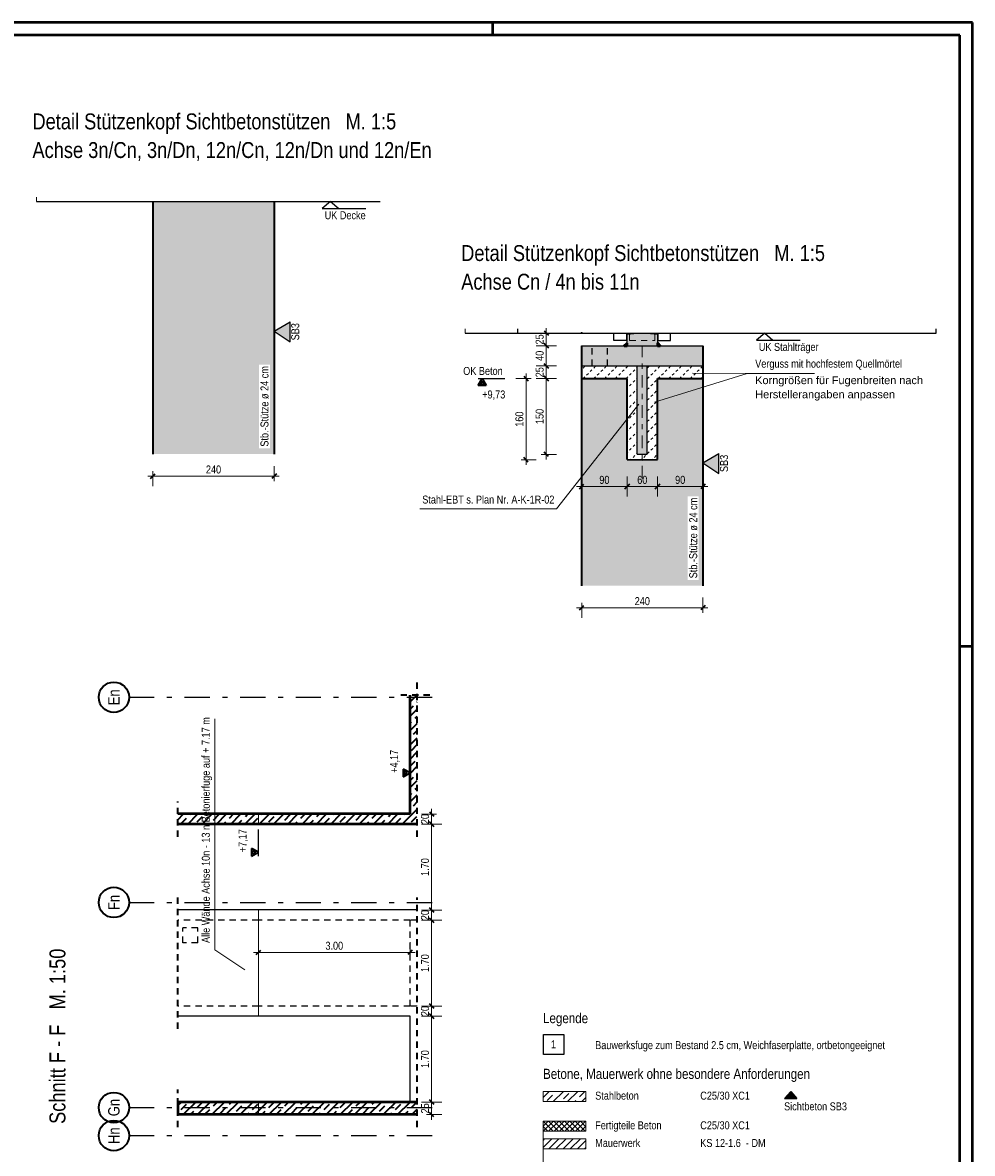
# Model space of a CAD drawing. Header units: millimetres. Extents: x 0 to 78.9, y -26.7 to 42.
# Tile 68 of 68: x 58.7 to 77.5, y 19.7 to 42. Entities that reach past the tile are written whole.
import ezdxf
from ezdxf.enums import TextEntityAlignment as Align

# ---------------------------------------------------------------- set-up
doc = ezdxf.new("R2010")
doc.units = ezdxf.units.MM
for name, pattern in [('DASHDOT', [1, 0.5, -0.25, 0, -0.25]), ('DASHDOTX2', [2, 1, -0.5, 0, -0.5]), ('HIDDEN', [0.375, 0.25, -0.125])]:
    doc.linetypes.add(name, pattern=pattern)
for name, color, linetype, lineweight in [('Achsen', 7, 'Continuous', 20), ('Schraffuren', 7, 'Continuous', 20), ('Texte', 7, 'Continuous', 20)]:
    doc.layers.add(name, color=color, linetype=linetype, lineweight=lineweight)
doc.styles.add('Arial', font='arial.ttf')
doc.styles.add('Arial Narrow', font='ARIALN.TTF')
doc.linetypes.add('STRAKON_Linetype_13', pattern='A,30,[130,ltypeshp.shx,S=3.75,R=-30,X=0,Y=0],-3.75,[130,ltypeshp.shx,S=3.75,R=-30,X=0,Y=0]', length=33.75)
doc.linetypes.add('STRAKON_Linetype_13_small', pattern='A,10.125,[130,ltypeshp.shx,S=3.75,R=-30,X=0,Y=0],-3.75,[130,ltypeshp.shx,S=3.75,R=-30,X=0,Y=0]', length=10.126)
doc.dimstyles.new('Arch_Strakon_dimstyle', dxfattribs={"dimtxt": 11.25, "dimasz": 1, "dimexe": 1.25, "dimexo": 0.0625, "dimgap": 1, "dimtad": 0, "dimdec": 5, "dimzin": 12, "dimdsep": 46, "dimtxsty": 'Arial Narrow', "dimblk": 'Arrowhead_Tick', "dimsah": 1, "dimcen": 0, "dimse1": 1, "dimse2": 1, "dimclrd": 6, "dimclrt": 3, "dimazin": 0, "dimtfac": 1, "dimtdec": 4, "dimtmove": 0, "dimatfit": 3, "dimldrblk": 'NONE', "dimfxl": 1, "dimtvp": 1, "dimtolj": 1, "dimtzin": 0, "dimlwd": 13, "dimarcsym": 2})
pattern_1 = [(45, (0, 0), (-0.14142136, 0.14142136), [0.15, -0.1]), (45, (-0.07071, 0.07071), (-0.14142136, 0.14142136), [])]

# ---------------------------------------------------------------- blocks, each defined once
blk = doc.blocks.new('Arrowhead_Tick')
at = {"color": 2, "linetype": 'Continuous', "lineweight": 35}
blk.add_line((4.4, 4.4), (-4.4, -4.4), dxfattribs=at)
at = {"color": 0, "linetype": 'Continuous', "lineweight": -2}
for p, q in [((-1, 0), (0, 0)), ((0, 20), (0, -10)), ((10, 0), (0, 0))]:
    blk.add_line(p, q, dxfattribs=at)
blk = doc.blocks.new('*D294')
at = {"layer": 'Achsen', "color": 6, "linetype": 'Continuous', "lineweight": 13}
blk.add_line((63.377, 23.65), (66.357, 23.65), dxfattribs=at)
at = {"layer": 'Defpoints', "color": 0}
for p in [(63.367, 24.488), (66.367, 24.286), (66.367, 23.65)]:
    blk.add_point(p, dxfattribs=at)
at = {"layer": 'Achsen', "color": 6, "lineweight": 13, "xscale": 0.01, "yscale": 0.01, "zscale": 0.01, "rotation": 180}
blk.add_blockref('Arrowhead_Tick', (63.367, 23.65), dxfattribs=at)
at = {"layer": 'Achsen', "color": 6, "lineweight": 13, "xscale": 0.01, "yscale": 0.01, "zscale": 0.01}
blk.add_blockref('Arrowhead_Tick', (66.367, 23.65), dxfattribs=at)
at = {"layer": 'Achsen', "color": 2, "lineweight": 35, "insert": (64.867, 23.78), "char_height": 0.1575, "attachment_point": 5, "style": 'Arial Narrow'}
blk.add_mtext('\\A1;3.00', dxfattribs=at)
blk = doc.blocks.new('_None')
blk = doc.blocks.new('*D305')
at = {"layer": 'Achsen', "color": 6, "linetype": 'Continuous', "lineweight": 13}
blk.add_line((66.794, 20.448), (66.794, 20.678), dxfattribs=at)
at = {"layer": 'Defpoints', "color": 0}
for p in [(66.507, 20.688), (66.794, 20.688), (66.507, 20.438)]:
    blk.add_point(p, dxfattribs=at)
at = {"layer": 'Achsen', "color": 6, "lineweight": 13, "xscale": 0.01, "yscale": 0.01, "zscale": 0.01}
for p, rotation in [((66.794, 20.688), 90), ((66.794, 20.438), 270)]:
    blk.add_blockref('Arrowhead_Tick', p, dxfattribs=dict(at, rotation=rotation))
at = {"layer": 'Achsen', "color": 2, "lineweight": 35, "insert": (66.664, 20.563), "char_height": 0.1575, "attachment_point": 5, "rotation": 90, "style": 'Arial Narrow'}
blk.add_mtext('\\A1;25', dxfattribs=at)
blk = doc.blocks.new('*D306')
at = {"layer": 'Achsen', "color": 6, "linetype": 'Continuous', "lineweight": 13}
blk.add_line((66.794, 20.698), (66.794, 22.378), dxfattribs=at)
at = {"layer": 'Defpoints', "color": 0}
for p in [(66.367, 22.388), (66.794, 22.388), (66.507, 20.688)]:
    blk.add_point(p, dxfattribs=at)
at = {"layer": 'Achsen', "color": 6, "lineweight": 13, "xscale": 0.01, "yscale": 0.01, "zscale": 0.01}
for p, rotation in [((66.794, 22.388), 90), ((66.794, 20.688), 270)]:
    blk.add_blockref('Arrowhead_Tick', p, dxfattribs=dict(at, rotation=rotation))
at = {"layer": 'Achsen', "color": 2, "lineweight": 35, "insert": (66.664, 21.538), "char_height": 0.1575, "attachment_point": 5, "rotation": 90, "style": 'Arial Narrow'}
blk.add_mtext('\\A1;1.70', dxfattribs=at)
blk = doc.blocks.new('*D307')
at = {"layer": 'Achsen', "color": 6, "linetype": 'Continuous', "lineweight": 13}
blk.add_line((66.794, 22.398), (66.794, 22.578), dxfattribs=at)
at = {"layer": 'Defpoints', "color": 0}
for p in [(66.367, 22.388), (66.507, 22.588), (66.794, 22.588)]:
    blk.add_point(p, dxfattribs=at)
at = {"layer": 'Achsen', "color": 6, "lineweight": 13, "xscale": 0.01, "yscale": 0.01, "zscale": 0.01}
for p, rotation in [((66.794, 22.588), 90), ((66.794, 22.388), 270)]:
    blk.add_blockref('Arrowhead_Tick', p, dxfattribs=dict(at, rotation=rotation))
at = {"layer": 'Achsen', "color": 2, "lineweight": 35, "insert": (66.664, 22.488), "char_height": 0.1575, "attachment_point": 5, "rotation": 90, "style": 'Arial Narrow'}
blk.add_mtext('\\A1;20', dxfattribs=at)
blk = doc.blocks.new('*D308')
at = {"layer": 'Achsen', "color": 6, "linetype": 'Continuous', "lineweight": 13}
blk.add_line((66.794, 22.598), (66.794, 24.276), dxfattribs=at)
at = {"layer": 'Defpoints', "color": 0}
for p in [(66.507, 24.286), (66.794, 24.286), (66.507, 22.588)]:
    blk.add_point(p, dxfattribs=at)
at = {"layer": 'Achsen', "color": 6, "lineweight": 13, "xscale": 0.01, "yscale": 0.01, "zscale": 0.01}
for p, rotation in [((66.794, 24.286), 90), ((66.794, 22.588), 270)]:
    blk.add_blockref('Arrowhead_Tick', p, dxfattribs=dict(at, rotation=rotation))
at = {"layer": 'Achsen', "color": 2, "lineweight": 35, "insert": (66.664, 23.437), "char_height": 0.1575, "attachment_point": 5, "rotation": 90, "style": 'Arial Narrow'}
blk.add_mtext('\\A1;1.70', dxfattribs=at)
blk = doc.blocks.new('*D309')
at = {"layer": 'Achsen', "color": 6, "linetype": 'Continuous', "lineweight": 13}
blk.add_line((66.794, 24.296), (66.794, 24.478), dxfattribs=at)
at = {"layer": 'Defpoints', "color": 0}
for p in [(66.507, 24.488), (66.794, 24.488), (66.507, 24.286)]:
    blk.add_point(p, dxfattribs=at)
at = {"layer": 'Achsen', "color": 6, "lineweight": 13, "xscale": 0.01, "yscale": 0.01, "zscale": 0.01}
for p, rotation in [((66.794, 24.488), 90), ((66.794, 24.286), 270)]:
    blk.add_blockref('Arrowhead_Tick', p, dxfattribs=dict(at, rotation=rotation))
at = {"layer": 'Achsen', "color": 2, "lineweight": 35, "insert": (66.664, 24.387), "char_height": 0.1575, "attachment_point": 5, "rotation": 90, "style": 'Arial Narrow'}
blk.add_mtext('\\A1;20', dxfattribs=at)
blk = doc.blocks.new('*D310')
at = {"layer": 'Achsen', "color": 6, "linetype": 'Continuous', "lineweight": 13}
blk.add_line((66.794, 24.498), (66.794, 26.178), dxfattribs=at)
at = {"layer": 'Defpoints', "color": 0}
for p in [(66.507, 26.188), (66.794, 26.188), (66.507, 24.488)]:
    blk.add_point(p, dxfattribs=at)
at = {"layer": 'Achsen', "color": 6, "lineweight": 13, "xscale": 0.01, "yscale": 0.01, "zscale": 0.01}
for p, rotation in [((66.794, 26.188), 90), ((66.794, 24.488), 270)]:
    blk.add_blockref('Arrowhead_Tick', p, dxfattribs=dict(at, rotation=rotation))
at = {"layer": 'Achsen', "color": 2, "lineweight": 35, "insert": (66.664, 25.338), "char_height": 0.1575, "attachment_point": 5, "rotation": 90, "style": 'Arial Narrow'}
blk.add_mtext('\\A1;1.70', dxfattribs=at)
blk = doc.blocks.new('*D311')
at = {"layer": 'Achsen', "color": 6, "linetype": 'Continuous', "lineweight": 13}
blk.add_line((66.794, 26.198), (66.794, 26.378), dxfattribs=at)
at = {"layer": 'Defpoints', "color": 0}
for p in [(66.367, 26.388), (66.507, 26.188), (66.794, 26.388)]:
    blk.add_point(p, dxfattribs=at)
at = {"layer": 'Achsen', "color": 6, "lineweight": 13, "xscale": 0.01, "yscale": 0.01, "zscale": 0.01}
for p, rotation in [((66.794, 26.388), 90), ((66.794, 26.188), 270)]:
    blk.add_blockref('Arrowhead_Tick', p, dxfattribs=dict(at, rotation=rotation))
at = {"layer": 'Achsen', "color": 2, "lineweight": 35, "insert": (66.664, 26.288), "char_height": 0.1575, "attachment_point": 5, "rotation": 90, "style": 'Arial Narrow'}
blk.add_mtext('\\A1;20', dxfattribs=at)
blk = doc.blocks.new('*D603')
at = {"layer": 'Achsen', "color": 6, "linetype": 'Continuous', "lineweight": 13}
blk.add_line((69.064, 33.516), (69.064, 34.996), dxfattribs=at)
at = {"layer": 'Defpoints', "color": 0}
for p in [(69.064, 35.006), (69.765, 35.006), (70.865, 33.506)]:
    blk.add_point(p, dxfattribs=at)
at = {"layer": 'Achsen', "color": 6, "lineweight": 13, "xscale": 0.01, "yscale": 0.01, "zscale": 0.01}
for p, rotation in [((69.064, 35.006), 90), ((69.064, 33.506), 270)]:
    blk.add_blockref('Arrowhead_Tick', p, dxfattribs=dict(at, rotation=rotation))
at = {"layer": 'Achsen', "color": 2, "lineweight": 25, "insert": (68.933, 34.256), "char_height": 0.1575, "attachment_point": 5, "rotation": 90, "style": 'Arial Narrow'}
blk.add_mtext('\\A1;150', dxfattribs=at)
blk = doc.blocks.new('*D604')
at = {"layer": 'Achsen', "color": 6, "linetype": 'Continuous', "lineweight": 13}
blk.add_line((69.064, 35.016), (69.064, 35.246), dxfattribs=at)
at = {"layer": 'Defpoints', "color": 0}
for p in [(69.064, 35.256), (69.765, 35.256), (69.765, 35.006)]:
    blk.add_point(p, dxfattribs=at)
at = {"layer": 'Achsen', "color": 6, "lineweight": 13, "xscale": 0.01, "yscale": 0.01, "zscale": 0.01}
for p, rotation in [((69.064, 35.256), 90), ((69.064, 35.006), 270)]:
    blk.add_blockref('Arrowhead_Tick', p, dxfattribs=dict(at, rotation=rotation))
at = {"layer": 'Achsen', "color": 2, "lineweight": 25, "insert": (68.933, 35.131), "char_height": 0.1575, "attachment_point": 5, "rotation": 90, "style": 'Arial Narrow'}
blk.add_mtext('\\A1;25', dxfattribs=at)
blk = doc.blocks.new('*D605')
at = {"layer": 'Achsen', "color": 6, "linetype": 'Continuous', "lineweight": 13}
blk.add_line((69.064, 35.266), (69.064, 35.646), dxfattribs=at)
at = {"layer": 'Defpoints', "color": 0}
for p in [(69.064, 35.656), (69.765, 35.656), (69.765, 35.256)]:
    blk.add_point(p, dxfattribs=at)
at = {"layer": 'Achsen', "color": 6, "lineweight": 13, "xscale": 0.01, "yscale": 0.01, "zscale": 0.01}
for p, rotation in [((69.064, 35.656), 90), ((69.064, 35.256), 270)]:
    blk.add_blockref('Arrowhead_Tick', p, dxfattribs=dict(at, rotation=rotation))
at = {"layer": 'Achsen', "color": 2, "lineweight": 25, "insert": (68.933, 35.456), "char_height": 0.1575, "attachment_point": 5, "rotation": 90, "style": 'Arial Narrow'}
blk.add_mtext('\\A1;40', dxfattribs=at)
blk = doc.blocks.new('*D606')
at = {"layer": 'Achsen', "color": 6, "linetype": 'Continuous', "lineweight": 13}
blk.add_line((69.064, 35.666), (69.064, 35.896), dxfattribs=at)
at = {"layer": 'Defpoints', "color": 0}
for p in [(69.064, 35.906), (69.765, 35.906), (69.765, 35.656)]:
    blk.add_point(p, dxfattribs=at)
at = {"layer": 'Achsen', "color": 6, "lineweight": 13, "xscale": 0.01, "yscale": 0.01, "zscale": 0.01}
for p, rotation in [((69.064, 35.906), 90), ((69.064, 35.656), 270)]:
    blk.add_blockref('Arrowhead_Tick', p, dxfattribs=dict(at, rotation=rotation))
at = {"layer": 'Achsen', "color": 2, "lineweight": 25, "insert": (68.933, 35.781), "char_height": 0.1575, "attachment_point": 5, "rotation": 90, "style": 'Arial Narrow'}
blk.add_mtext('\\A1;25', dxfattribs=at)
blk = doc.blocks.new('*D607')
at = {"layer": 'Achsen', "color": 6, "linetype": 'Continuous', "lineweight": 13}
blk.add_line((68.664, 33.407), (68.664, 34.996), dxfattribs=at)
at = {"layer": 'Defpoints', "color": 0}
for p in [(68.664, 35.006), (70.665, 35.006), (70.965, 33.397)]:
    blk.add_point(p, dxfattribs=at)
at = {"layer": 'Achsen', "color": 6, "lineweight": 13, "xscale": 0.01, "yscale": 0.01, "zscale": 0.01}
for p, rotation in [((68.664, 35.006), 90), ((68.664, 33.397), 270)]:
    blk.add_blockref('Arrowhead_Tick', p, dxfattribs=dict(at, rotation=rotation))
at = {"layer": 'Achsen', "color": 2, "lineweight": 25, "insert": (68.533, 34.202), "char_height": 0.1575, "attachment_point": 5, "rotation": 90, "style": 'Arial Narrow'}
blk.add_mtext('\\A1;160', dxfattribs=at)
blk = doc.blocks.new('*D608')
at = {"layer": 'Achsen', "color": 6, "linetype": 'Continuous', "lineweight": 13}
blk.add_line((69.775, 30.47), (72.155, 30.47), dxfattribs=at)
at = {"layer": 'Defpoints', "color": 0}
for p in [(69.765, 30.906), (72.165, 30.906), (72.165, 30.47)]:
    blk.add_point(p, dxfattribs=at)
at = {"layer": 'Achsen', "color": 6, "lineweight": 13, "xscale": 0.01, "yscale": 0.01, "zscale": 0.01}
blk.add_blockref('Arrowhead_Tick', (72.165, 30.47), dxfattribs=at)
at = {"layer": 'Achsen', "color": 6, "lineweight": 13, "xscale": 0.01, "yscale": 0.01, "zscale": 0.01, "rotation": 180}
blk.add_blockref('Arrowhead_Tick', (69.765, 30.47), dxfattribs=at)
at = {"layer": 'Achsen', "color": 2, "lineweight": 25, "insert": (70.965, 30.6), "char_height": 0.1575, "attachment_point": 5, "style": 'Arial Narrow'}
blk.add_mtext('\\A1;240', dxfattribs=at)
blk = doc.blocks.new('*D609')
at = {"layer": 'Achsen', "color": 6, "linetype": 'Continuous', "lineweight": 13}
blk.add_line((69.775, 32.87), (70.655, 32.87), dxfattribs=at)
at = {"layer": 'Defpoints', "color": 0}
for p in [(69.765, 35.006), (70.665, 33.406), (70.665, 32.87)]:
    blk.add_point(p, dxfattribs=at)
at = {"layer": 'Achsen', "color": 6, "lineweight": 13, "xscale": 0.01, "yscale": 0.01, "zscale": 0.01, "rotation": 180}
blk.add_blockref('Arrowhead_Tick', (69.765, 32.87), dxfattribs=at)
at = {"layer": 'Achsen', "color": 6, "lineweight": 13, "xscale": 0.01, "yscale": 0.01, "zscale": 0.01}
blk.add_blockref('Arrowhead_Tick', (70.665, 32.87), dxfattribs=at)
at = {"layer": 'Achsen', "color": 2, "lineweight": 25, "insert": (70.215, 33), "char_height": 0.1575, "attachment_point": 5, "style": 'Arial Narrow'}
blk.add_mtext('\\A1;90', dxfattribs=at)
blk = doc.blocks.new('*D610')
at = {"layer": 'Achsen', "color": 6, "linetype": 'Continuous', "lineweight": 13}
blk.add_line((70.675, 32.87), (71.255, 32.87), dxfattribs=at)
at = {"layer": 'Defpoints', "color": 0}
for p in [(70.665, 33.406), (71.265, 33.406), (71.265, 32.87)]:
    blk.add_point(p, dxfattribs=at)
at = {"layer": 'Achsen', "color": 6, "lineweight": 13, "xscale": 0.01, "yscale": 0.01, "zscale": 0.01, "rotation": 180}
blk.add_blockref('Arrowhead_Tick', (70.665, 32.87), dxfattribs=at)
at = {"layer": 'Achsen', "color": 6, "lineweight": 13, "xscale": 0.01, "yscale": 0.01, "zscale": 0.01}
blk.add_blockref('Arrowhead_Tick', (71.265, 32.87), dxfattribs=at)
at = {"layer": 'Achsen', "color": 2, "lineweight": 25, "insert": (70.965, 33), "char_height": 0.1575, "attachment_point": 5, "style": 'Arial Narrow'}
blk.add_mtext('\\A1;60', dxfattribs=at)
blk = doc.blocks.new('*D611')
at = {"layer": 'Achsen', "color": 6, "linetype": 'Continuous', "lineweight": 13}
blk.add_line((71.275, 32.87), (72.155, 32.87), dxfattribs=at)
at = {"layer": 'Defpoints', "color": 0}
for p in [(71.265, 33.406), (72.165, 32.87), (72.165, 30.906)]:
    blk.add_point(p, dxfattribs=at)
at = {"layer": 'Achsen', "color": 6, "lineweight": 13, "xscale": 0.01, "yscale": 0.01, "zscale": 0.01, "rotation": 180}
blk.add_blockref('Arrowhead_Tick', (71.265, 32.87), dxfattribs=at)
at = {"layer": 'Achsen', "color": 6, "lineweight": 13, "xscale": 0.01, "yscale": 0.01, "zscale": 0.01}
blk.add_blockref('Arrowhead_Tick', (72.165, 32.87), dxfattribs=at)
at = {"layer": 'Achsen', "color": 2, "lineweight": 25, "insert": (71.715, 33), "char_height": 0.1575, "attachment_point": 5, "style": 'Arial Narrow'}
blk.add_mtext('\\A1;90', dxfattribs=at)
blk = doc.blocks.new('*D612')
at = {"layer": 'Achsen', "color": 6, "linetype": 'Continuous', "lineweight": 13}
blk.add_line((61.286, 33.075), (63.666, 33.075), dxfattribs=at)
at = {"layer": 'Defpoints', "color": 0}
for p in [(61.276, 33.512), (63.676, 33.512), (63.676, 33.075)]:
    blk.add_point(p, dxfattribs=at)
at = {"layer": 'Achsen', "color": 6, "lineweight": 13, "xscale": 0.01, "yscale": 0.01, "zscale": 0.01, "rotation": 180}
blk.add_blockref('Arrowhead_Tick', (61.276, 33.075), dxfattribs=at)
at = {"layer": 'Achsen', "color": 6, "lineweight": 13, "xscale": 0.01, "yscale": 0.01, "zscale": 0.01}
blk.add_blockref('Arrowhead_Tick', (63.676, 33.075), dxfattribs=at)
at = {"layer": 'Achsen', "color": 2, "lineweight": 35, "insert": (62.476, 33.206), "char_height": 0.1575, "attachment_point": 5, "style": 'Arial Narrow'}
blk.add_mtext('\\A1;240', dxfattribs=at)

msp = doc.modelspace()

# ---------------------------------------------------------------- hatches: boundary and pattern name
at = {"lineweight": 18, "true_color": 0x80ff80}
for points in [[(63.9932757, 36.1282579), (63.9932757, 35.7350892), (63.676402, 35.9436959)], [(72.4814521, 33.5226354), (72.4814521, 33.1294667), (72.1645784, 33.3380735)]]:
    msp.add_hatch(color=91, dxfattribs=at).paths.add_polyline_path(points)
at = {"lineweight": 13}
h = msp.add_hatch(dxfattribs=at)
h.set_pattern_fill('bB', color=6, scale=0.01, angle=45, style=0, pattern_type=2)
h.set_pattern_definition(pattern_1)
h.paths.add_polyline_path([(69.85, 20.8954149), (69.85, 20.6954149), (69, 20.6954149), (69, 20.8954149)])
at = {"lineweight": 13, "true_color": 0x80ff80}
msp.add_hatch(color=91, dxfattribs=at).paths.add_polyline_path([(73.9036364, 20.8954149), (74.0275955, 20.7568724), (73.7796773, 20.7568724)])
at = {"lineweight": 13}
h = msp.add_hatch(dxfattribs=at)
h.set_pattern_fill('FT', color=6, scale=0.01, angle=45, style=0, pattern_type=2)
h.set_pattern_definition([(45, (0, 0), (-0.05303301, 0.05303301), []), (135, (0, 0), (-0.05303301, -0.05303301), [])])
h.paths.add_polyline_path([(69, 20.1086121), (69.85, 20.1086121), (69.85, 20.3086121), (69, 20.3086121)])
h = msp.add_hatch(dxfattribs=at)
h.set_pattern_fill('Mau', color=6, scale=0.01, angle=45, style=0, pattern_type=2)
h.set_pattern_definition([(45, (0, 0), (-0.07071068, 0.07071068), [])])
h.paths.add_polyline_path([(69.85, 19.9586121), (69.85, 19.7586121), (69, 19.7586121), (69, 19.9586121)])
at = {"layer": 'Achsen', "lineweight": 18, "true_color": 0xceffce}
msp.add_hatch(color=254, dxfattribs=at).paths.add_polyline_path([(61.276402, 33.5120484), (63.676402, 33.5120484), (63.676402, 38.5120484), (61.276402, 38.5120484)])
at = {"layer": 'Achsen', "lineweight": 18, "true_color": 0x48a4ff}
msp.add_hatch(color=161, dxfattribs=at).paths.add_polyline_path([(71.2645784, 35.886426), (71.2645784, 35.656426), (70.6645784, 35.656426), (70.6645784, 35.886426), (70.8645784, 35.906426), (71.0645784, 35.906426)])
at = {"layer": 'Achsen', "lineweight": 25, "true_color": 0x48a4ff}
for points in [[(72.1645784, 35.656426), (72.1645784, 35.256426), (69.7645784, 35.256426), (69.7645784, 35.656426)], [(70.8645784, 33.506426), (71.0645784, 33.506426), (71.0645784, 35.256426), (70.8645784, 35.256426)]]:
    msp.add_hatch(color=161, dxfattribs=at).paths.add_polyline_path(points)
at = {"layer": 'Achsen', "lineweight": 18}
h = msp.add_hatch(dxfattribs=at)
h.set_pattern_fill('punkt', color=5, scale=0.01, angle=135, style=0, pattern_type=2)
h.set_pattern_definition([(135, (0, 0), (-0.031819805, -0.031819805), [0, -0.075])])
h.paths.add_polyline_path([(70.6081109, 35.656426), (70.6645784, 35.656426), (70.6645784, 35.7094805)])
h = msp.add_hatch(dxfattribs=at)
h.set_pattern_fill('punkt', color=5, scale=0.01, angle=45, style=0, pattern_type=2)
h.set_pattern_definition([(45, (0, 0), (-0.031819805, 0.031819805), [0, -0.075])])
h.paths.add_polyline_path([(71.2645784, 35.7128935), (71.2645784, 35.656426), (71.3176329, 35.656426)])
at = {"layer": 'Achsen'}
h = msp.add_hatch(dxfattribs=at)
h.set_pattern_fill('uB', color=10, scale=0.01, angle=45, style=0, pattern_type=2)
h.set_pattern_definition([(45, (0, 0), (-0.212132, 0.212132), [0.05, -0.05]), (45, (-0.0707, 0.14142), (-0.212132, 0.212132), [0.05, -0.05, 0.05, -0.05])])
h.paths.add_polyline_path([(71.2645784, 35.006426), (72.1645784, 35.006426), (72.1645784, 35.256426), (71.0645784, 35.256426), (71.0645784, 33.506426), (70.8645784, 33.506426), (70.8645784, 35.256426), (69.7645784, 35.256426), (69.7645784, 35.006426), (70.6645784, 35.006426), (70.6645784, 33.406426), (70.9645784, 33.3967743), (71.2645784, 33.406426)])
at = {"layer": 'Achsen', "true_color": 0xceffce}
msp.add_hatch(color=254, dxfattribs=at).paths.add_polyline_path([(72.1645784, 35.006426), (72.1645784, 30.906426), (69.7645784, 30.906426), (69.7645784, 35.006426), (70.6645784, 35.006426), (70.6645784, 33.406426), (70.9645784, 33.3967743), (71.2645784, 33.406426), (71.2645784, 35.006426)])
at = {"layer": 'Schraffuren', "lineweight": 35}
h = msp.add_hatch(dxfattribs=at)
h.set_pattern_fill('bB', color=2, scale=0.01, angle=45, style=0, pattern_type=2)
h.set_pattern_definition(pattern_1)
h.paths.add_polyline_path([(66.3667098, 26.1884077), (66.5067098, 26.1884077), (66.5067098, 28.7406929), (66.3667098, 28.7406929)])
h = msp.add_hatch(dxfattribs=at)
h.set_pattern_fill('bB', color=2, scale=0.01, angle=45, style=0, pattern_type=2)
h.set_pattern_definition(pattern_1)
h.paths.add_polyline_path([(63.366717, 26.1884233), (63.3667098, 26.3884233), (61.7708054, 26.3884233), (61.7708054, 26.1884077)])
h = msp.add_hatch(dxfattribs=at)
h.set_pattern_fill('bB', color=2, scale=0.01, angle=45, style=0, pattern_type=2)
h.set_pattern_definition(pattern_1)
h.paths.add_polyline_path([(66.3667098, 26.1884077), (66.3667098, 26.3884233), (63.3667098, 26.3884233), (63.366717, 26.1884233)])
h = msp.add_hatch(dxfattribs=at)
h.set_pattern_fill('bB', color=2, scale=0.01, angle=45, style=0, pattern_type=2)
h.set_pattern_definition(pattern_1)
h.paths.add_polyline_path([(61.7767098, 20.4383995), (63.3667098, 20.4383995), (63.3667098, 20.6883995), (61.7767098, 20.6883995)])
h = msp.add_hatch(dxfattribs=at)
h.set_pattern_fill('bB', color=2, scale=0.01, angle=45, style=0, pattern_type=2)
h.set_pattern_definition(pattern_1)
h.paths.add_polyline_path([(66.3667098, 20.4383995), (66.3667098, 20.6883995), (63.3667098, 20.6883995), (63.3667098, 20.4383995)])
h = msp.add_hatch(dxfattribs=at)
h.set_pattern_fill('bB', color=2, scale=0.01, angle=45, style=0, pattern_type=2)
h.set_pattern_definition(pattern_1)
h.paths.add_polyline_path([(66.3667098, 20.4383995), (66.5067098, 20.4383995), (66.5067098, 20.6884028), (66.3667098, 20.6883995)])

# ---------------------------------------------------------------- linework, layer by layer
at = {"color": 4, "linetype": 'Continuous', "lineweight": 50}
for p, q in [((77.5, 42.05), (0, 42.05)), ((77.5, 0), (77.5, 42.05)), ((77.25, 41.8), (1, 41.8)), ((77.25, 0.25), (77.25, 41.8))]:
    msp.add_line(p, q, dxfattribs=at)
at = {"color": 4, "linetype": 'Continuous', "lineweight": 50, "ltscale": 0.1}
for p, q in [((68, 42.05), (68, 41.8)), ((77.5, 29.7), (77.25, 29.7))]:
    msp.add_line(p, q, dxfattribs=at)
at = {"color": 3, "linetype": 'Continuous', "lineweight": 25}
for p, q in [((64.7917594, 38.5120484), (64.6293812, 38.3715838)), ((64.7917594, 38.5120484), (64.9541375, 38.3715838)), ((64.6293812, 38.3715838), (65.4917895, 38.3715838)), ((63.676402, 35.9436959), (63.9932757, 36.1282579)), ((63.9932757, 35.7350892), (63.9932757, 36.1282579)), ((63.676402, 35.9436959), (63.9932757, 35.7350892)), ((73.3875939, 35.906426), (73.2252158, 35.7659614)), ((73.3875939, 35.906426), (73.549972, 35.7659614)), ((73.2252158, 35.7659614), (74.0876241, 35.7659614)), ((72.1645784, 33.3380735), (72.4814521, 33.5226354)), ((72.4814521, 33.1294667), (72.4814521, 33.5226354)), ((72.1645784, 33.3380735), (72.4814521, 33.1294667)), ((73.9036364, 20.8954149), (73.7796773, 20.7568724)), ((73.9036364, 20.8954149), (74.0275955, 20.7568724)), ((73.7796773, 20.7568724), (74.0275955, 20.7568724))]:
    msp.add_line(p, q, dxfattribs=at)
at = {"color": 2, "linetype": 'HIDDEN', "lineweight": 35, "ltscale": 0.5}
for p, q in [((66.5067098, 25.9384077), (66.5067098, 28.9906929)), ((66.7567098, 28.7406929), (66.1167098, 28.7406929)), ((61.7708054, 25.9384233), (61.7708054, 26.6384233)), ((61.7708054, 22.1383995), (61.7708054, 24.7384019)), ((66.5067098, 20.1883995), (66.5067098, 24.7384053)), ((61.7708054, 20.1883995), (61.7708054, 20.9383995))]:
    msp.add_line(p, q, dxfattribs=at)
at = {"color": 3, "linetype": 'HIDDEN', "lineweight": 25, "ltscale": 0.5}
for p, q in [((63.366717, 24.2883503), (61.7708054, 24.2883503)), ((66.366717, 24.2883503), (63.366717, 24.2883503)), ((66.3667098, 22.5884028), (66.3667098, 24.2883503)), ((66.5067098, 24.2860306), (66.3667098, 24.2860306)), ((66.5067098, 24.2883503), (66.366717, 24.2883503)), ((62.1667098, 24.1384019), (61.8667098, 24.1384019)), ((61.8667098, 23.8384019), (61.8667098, 24.1384019)), ((62.1667098, 23.8384019), (62.1667098, 24.1384019)), ((62.1667098, 23.8384019), (61.8667098, 23.8384019)), ((63.366717, 22.5883995), (61.7708054, 22.5883995)), ((66.366717, 22.5883995), (63.366717, 22.5883995)), ((66.5067098, 22.5883995), (66.366717, 22.5883995))]:
    msp.add_line(p, q, dxfattribs=at)
at = {"color": 5, "linetype": 'Continuous', "lineweight": 18}
for p, q in [((69.85, 20.8954149), (69, 20.8954149)), ((69, 20.8954149), (69, 20.6954149)), ((69.85, 20.6954149), (69.85, 20.8954149)), ((69, 20.6954149), (69.85, 20.6954149)), ((69.85, 20.3086121), (69, 20.3086121)), ((69, 20.3086121), (69, 20.1086121)), ((69.85, 20.1086121), (69.85, 20.3086121)), ((69, 20.1086121), (69.85, 20.1086121)), ((69.85, 19.9586121), (69, 19.9586121)), ((69, 19.9586121), (69, 19.7586121)), ((69.85, 19.7586121), (69.85, 19.9586121)), ((69, 19.7586121), (69.85, 19.7586121))]:
    msp.add_line(p, q, dxfattribs=at)
at = {"color": 9, "linetype": 'Continuous', "lineweight": 0}
for p, q in [((69, 10.775178), (69, 20.2469032)), ((69, 8.4), (69, 19.8791362))]:
    msp.add_line(p, q, dxfattribs=at)
msp.add_circle((66.5067098, 28.7406929), 0.00111, dxfattribs=at)
at = {"layer": 'Achsen', "color": 10, "linetype": 'HIDDEN', "ltscale": 0.5}
for p, q in [((58.9728076, 38.5120484), (58.9728076, 38.5965253)), ((67.460984, 35.906426), (67.460984, 35.9909028))]:
    msp.add_line(p, q, dxfattribs=at)
at = {"layer": 'Achsen', "color": 3, "linetype": 'Continuous', "lineweight": 25}
for p, q in [((58.9728076, 38.5120484), (65.7767797, 38.5120484)), ((67.460984, 35.906426), (76.7845784, 35.906426)), ((68.5003203, 35.906426), (68.5003203, 35.9909028)), ((70.4045784, 35.756426), (70.4045784, 35.906426)), ((70.6545784, 35.906426), (70.6545784, 35.756426)), ((70.6645784, 35.886426), (70.8645784, 35.906426)), ((70.6645784, 35.656426), (70.6645784, 35.886426)), ((70.8645784, 35.906426), (71.0645784, 35.906426)), ((71.0645784, 35.906426), (71.2645784, 35.886426)), ((71.2645784, 35.886426), (71.2645784, 35.656426)), ((71.2745784, 35.906426), (71.2745784, 35.756426)), ((71.5245784, 35.756426), (71.5245784, 35.906426)), ((76.7845784, 35.906426), (76.7845784, 35.9909028)), ((69.7645784, 35.656426), (72.1645784, 35.656426)), ((70.6545784, 35.756426), (70.4045784, 35.756426)), ((71.2745784, 35.756426), (71.5245784, 35.756426)), ((69.7645784, 35.256426), (72.1645784, 35.256426)), ((70.8645784, 33.506426), (70.8645784, 35.256426)), ((71.0645784, 33.506426), (71.0645784, 35.256426)), ((70.8645784, 33.506426), (71.0645784, 33.506426)), ((66.3667098, 27.12125), (66.3667098, 27.65045)), ((63.3667098, 25.5509086), (63.3667098, 26.0801086)), ((63.3667098, 24.4884019), (61.7708054, 24.4884019)), ((66.3667098, 24.4884019), (63.3667098, 24.4884019)), ((66.5067098, 24.4884019), (66.3667098, 24.4884019)), ((63.3667098, 22.3883995), (61.7708054, 22.3883995)), ((66.3667098, 22.3883995), (63.3667098, 22.3883995)), ((66.3667098, 20.6883995), (66.3667098, 22.3884028)), ((61.7767098, 20.6883995), (61.7708054, 20.6883995)), ((61.7767098, 20.4383995), (61.7708054, 20.4383995))]:
    msp.add_line(p, q, dxfattribs=at)
at = {"layer": 'Achsen', "color": 2, "linetype": 'Continuous', "lineweight": 35}
for p, q in [((61.276402, 38.5120484), (61.276402, 33.5120484)), ((63.676402, 38.5120484), (63.676402, 33.5120484)), ((69.7645784, 35.656426), (69.7645784, 30.906426)), ((72.1645784, 35.656426), (72.1645784, 30.906426)), ((69.7645784, 35.006426), (70.6645784, 35.006426)), ((70.6645784, 33.406426), (70.6645784, 35.006426)), ((71.2645784, 33.406426), (71.2645784, 35.006426)), ((71.2645784, 35.006426), (72.1645784, 35.006426)), ((70.6645784, 33.406426), (70.9645784, 33.3967743)), ((70.9645784, 33.3967743), (71.2645784, 33.406426)), ((66.3667098, 27.2), (66.2303148, 27.27875)), ((66.2303148, 27.27875), (66.2303148, 27.12125)), ((66.2985123, 27.239375), (66.2303148, 27.2)), ((66.2303148, 27.12125), (66.3667098, 27.2)), ((66.2303148, 27.2), (66.2985123, 27.160625)), ((66.2985123, 27.160625), (66.2985123, 27.239375)), ((63.3667098, 25.6296586), (63.2303148, 25.7084086)), ((63.2303148, 25.7084086), (63.2303148, 25.5509086)), ((63.2985123, 25.6690336), (63.2303148, 25.6296586)), ((63.2303148, 25.5509086), (63.3667098, 25.6296586)), ((63.2303148, 25.6296586), (63.2985123, 25.5902836)), ((63.2985123, 25.5902836), (63.2985123, 25.6690336))]:
    msp.add_line(p, q, dxfattribs=at)
at = {"layer": 'Achsen', "color": 5, "linetype": 'HIDDEN', "lineweight": 18, "ltscale": 0.5}
for p, q in [((70.7145784, 35.756426), (70.7145784, 35.906426)), ((71.2145784, 35.756426), (71.2145784, 35.906426)), ((70.7145784, 35.756426), (71.2145784, 35.756426))]:
    msp.add_line(p, q, dxfattribs=at)
at = {"layer": 'Achsen', "color": 3, "linetype": 'HIDDEN', "lineweight": 25, "ltscale": 0.5}
for p, q in [((69.9729233, 35.256426), (69.9729233, 35.656426)), ((70.2729233, 35.256426), (70.2729233, 35.656426))]:
    msp.add_line(p, q, dxfattribs=at)
at = {"layer": 'Achsen', "color": 4, "linetype": 'Continuous', "lineweight": 50}
for p, q in [((70.6081109, 35.656426), (70.6645784, 35.7094805)), ((70.6081109, 35.656426), (70.6645784, 35.656426)), ((70.6645784, 35.656426), (70.6645784, 35.7094805)), ((71.2645784, 35.7128935), (71.3176329, 35.656426)), ((71.2645784, 35.7128935), (71.2645784, 35.656426)), ((71.2645784, 35.656426), (71.3176329, 35.656426))]:
    msp.add_line(p, q, dxfattribs=at)
at = {"layer": 'Achsen', "color": 10, "linetype": 'DASHDOT', "ltscale": 0.5}
msp.add_line((70.9645784, 33.0261062), (70.9645784, 35.656426), dxfattribs=at)
at = {"layer": 'Achsen', "color": 3, "linetype": 'Continuous', "lineweight": 25, "ltscale": 0.1}
msp.add_line((67.7158672, 35.006426), (68.2450672, 35.006426), dxfattribs=at)
at = {"layer": 'Achsen', "color": 2, "linetype": 'Continuous', "lineweight": 35, "ltscale": 0.1}
for p, q in [((67.7158672, 34.870031), (67.7946172, 35.006426)), ((67.7946172, 34.870031), (67.7552422, 34.9382285)), ((67.7552422, 34.9382285), (67.8339922, 34.9382285)), ((67.7946172, 35.006426), (67.8733672, 34.870031)), ((67.8339922, 34.9382285), (67.7946172, 34.870031)), ((67.8733672, 34.870031), (67.7158672, 34.870031))]:
    msp.add_line(p, q, dxfattribs=at)
at = {"layer": 'Achsen', "color": 6, "linetype": 'Continuous', "lineweight": 13}
for p, q in [((73.0422399, 35.1064125), (71.2071872, 34.5381536)), ((73.0422399, 35.1064125), (71.9605425, 35.1107036)), ((74.3756787, 35.1064125), (73.0422399, 35.1064125))]:
    msp.add_line(p, q, dxfattribs=at)
at = {"layer": 'Achsen', "color": 5, "linetype": 'Continuous', "lineweight": 18}
for p, q in [((69.2663267, 32.4265684), (70.893732, 34.4988759)), ((66.5617898, 32.4265684), (69.2663267, 32.4265684)), ((62.500661, 28.2689743), (62.500661, 23.6971355)), ((62.500661, 23.6971355), (63.0944062, 23.3013053))]:
    msp.add_line(p, q, dxfattribs=at)
at = {"layer": 'Achsen', "color": 3, "linetype": 'DASHDOTX2', "lineweight": 25, "ltscale": 0.5}
for p, q in [((60.8034151, 28.6983995), (67.0523402, 28.6983995)), ((60.8034151, 24.6383995), (67.0523402, 24.6383995)), ((60.8034151, 20.5783995), (67.0523402, 20.5783995)), ((60.8034151, 20.0233995), (67.0523402, 20.0233995))]:
    msp.add_line(p, q, dxfattribs=at)
at = {"layer": 'Achsen', "color": 6, "linetype": 'STRAKON_Linetype_13_small', "lineweight": 13, "ltscale": 0.01}
for p, q in [((63.366717, 26.1884233), (63.366717, 26.3884233)), ((63.366717, 20.6884028), (63.366717, 20.4383995))]:
    msp.add_line(p, q, dxfattribs=at)
at = {"layer": 'Achsen', "color": 6, "linetype": 'STRAKON_Linetype_13', "lineweight": 13, "ltscale": 0.01}
msp.add_line((63.3667098, 22.3884028), (63.366717, 24.4884019), dxfattribs=at)
at = {"layer": 'Achsen', "color": 11, "linetype": 'Continuous', "lineweight": 25}
for p, q in [((61.7767098, 20.6883995), (61.7708054, 20.4383995)), ((61.7737576, 20.5633995), (61.7708054, 20.6883995)), ((61.7767098, 20.4383995), (61.7737576, 20.5633995))]:
    msp.add_line(p, q, dxfattribs=at)
at = {"layer": 'Achsen', "color": 9, "linetype": 'Continuous', "lineweight": 0}
for centre, radius in [((69.7645784, 35.906426), 0.0111), ((66.5067098, 20.6884028), 0.00111)]:
    msp.add_circle(centre, radius, dxfattribs=at)
at = {"layer": 'Achsen', "color": 2, "linetype": 'Continuous', "lineweight": 35}
for centre in [(60.5034151, 28.6983995), (60.5034151, 24.6383995), (60.5034151, 20.5783995), (60.5034151, 20.0233995)]:
    msp.add_circle(centre, 0.3, dxfattribs=at)
at = {"layer": 'Texte', "color": 4, "linetype": 'Continuous', "lineweight": 50}
for p, q in [((66.3667098, 26.3884233), (66.3667098, 28.7406929)), ((63.3667098, 26.3884233), (61.7708054, 26.3884233)), ((63.3667098, 26.1884077), (61.7708054, 26.1884077)), ((66.3667098, 26.3884233), (63.3667098, 26.3884233)), ((66.3667098, 26.1884077), (63.3667098, 26.1884077)), ((66.5067098, 26.1884077), (66.3667098, 26.1884077)), ((63.3667098, 20.6883995), (61.7767098, 20.6883995)), ((61.7767098, 20.4383995), (61.7767098, 20.6883995)), ((66.3667098, 20.6883995), (63.3667098, 20.6883995)), ((66.5067098, 20.6883995), (66.3667098, 20.6883995)), ((63.3667098, 20.4383995), (61.7767098, 20.4383995)), ((66.3667098, 20.4383995), (63.3667098, 20.4383995)), ((66.5067098, 20.4383995), (66.3667098, 20.4383995))]:
    msp.add_line(p, q, dxfattribs=at)
at = {"layer": 'Texte', "color": 3, "linetype": 'Continuous', "lineweight": 25}
for p, q in [((69.0091266, 21.6263142), (69.0091266, 22.0263142)), ((69.0091266, 22.0263142), (69.4091266, 22.0263142)), ((69.4091266, 22.0263142), (69.4091266, 21.6263142)), ((69.4091266, 21.6263142), (69.0091266, 21.6263142))]:
    msp.add_line(p, q, dxfattribs=at)
at = {"layer": 'Texte', "color": 9, "linetype": 'Continuous', "lineweight": 0}
msp.add_circle((66.5067098, 22.8883993), 0.00111, dxfattribs=at)

# ---------------------------------------------------------------- texts
at = {"color": 2, "lineweight": 35, "style": 'Arial Narrow'}
for p in [(64.1730496, 35.7619852), (72.661226, 33.1563627)]:
    msp.add_text('SB3', height=0.1575, rotation=90, dxfattribs=at).set_placement(p)
for s, height, p in [('Betone, Mauerwerk ohne besondere Anforderungen', 0.2, (69, 21.1454159)), ('Stahlbeton', 0.1575, (70.03246, 20.7357876)), ('C25/30 XC1', 0.1575, (72.11263, 20.7357876)), ('Sichtbeton SB3', 0.1575, (73.7723856, 20.5235377)), ('Fertigteile Beton', 0.1575, (70.03246, 20.1489848)), ('C25/30 XC1', 0.1575, (72.11263, 20.1489848)), ('Mauerwerk', 0.1575, (70.03246, 19.7989848)), ('KS 12-1.6  - DM', 0.1575, (72.11263, 19.7989866))]:
    msp.add_text(s, height=height, dxfattribs=at).set_placement(p)
at = {"layer": 'Achsen', "color": 1, "lineweight": 70, "style": 'Arial Narrow'}
for s, p in [('Detail Stützenkopf Sichtbetonstützen   M. 1:5', (58.8918616, 39.9378603)), ('Achse 3n/Cn, 3n/Dn, 12n/Cn, 12n/Dn und 12n/En', (58.8918616, 39.3708603)), ('Detail Stützenkopf Sichtbetonstützen   M. 1:5', (67.380038, 37.3322378)), ('Achse Cn / 4n bis 11n', (67.380038, 36.7652378))]:
    msp.add_text(s, height=0.315, dxfattribs=at).set_placement(p)
at = {"layer": 'Achsen', "color": 2, "lineweight": 35}
for s, height, style, p in [('UK Decke', 0.1575, 'Arial Narrow', (64.6762905, 38.1586881)), ('OK Beton', 0.1575, 'Arial Narrow', (67.4192047, 35.0771092)), ('Herstellerangaben anpassen', 0.155, 'Arial', (73.2004445, 34.6162144)), ('Stahl-EBT s. Plan Nr. A-K-1R-02', 0.1575, 'Arial Narrow', (66.6086216, 32.5319399))]:
    msp.add_text(s, height=height, dxfattribs=dict(at, style=style)).set_placement(p)
at = {"layer": 'Achsen', "color": 2, "lineweight": 35, "style": 'Arial Narrow'}
msp.add_text('Alle Wände Achse 10n - 13 n Betonierfuge auf + 7.17 m', height=0.1575, rotation=90, dxfattribs=at).set_placement((62.4017034, 23.8356761))
at = {"layer": 'Achsen', "color": 4, "lineweight": 50, "style": 'Arial Narrow'}
for s, p in [('En', (60.5034151, 28.697572)), ('Fn', (60.5034151, 24.637572)), ('Gn', (60.5034151, 20.577572)), ('Hn', (60.5034151, 20.022572))]:
    msp.add_text(s, height=0.225, rotation=90, dxfattribs=at).set_placement(p, align=Align.MIDDLE_CENTER)
at = {"layer": 'Achsen', "color": 1, "lineweight": 70, "style": 'Arial Narrow'}
msp.add_text('Schnitt F - F   M. 1:50', height=0.315, rotation=90, dxfattribs=at).set_placement((59.5439407, 20.2548234))
at = {"layer": 'Achsen', "color": 2, "lineweight": 35, "insert": (67.7457922, 34.770176), "char_height": 0.1575, "attachment_point": 1, "line_spacing_factor": 0.9, "style": 'Arial Narrow'}
msp.add_mtext(' +9,73', dxfattribs=at)
at = {"layer": 'Achsen', "color": 2, "lineweight": 35, "char_height": 0.1575, "attachment_point": 1, "rotation": 90, "line_spacing_factor": 0.9, "style": 'Arial Narrow'}
for s, insert in [(' +4,17', (65.9729598, 27.151175)), (' +7,17', (62.9729598, 25.5804757))]:
    msp.add_mtext(s, dxfattribs=dict(at, insert=insert))
at = {"layer": 'Texte', "color": 2, "lineweight": 35, "style": 'Arial Narrow'}
for s, height, p in [('Legende', 0.2, (69, 22.2488742)), ('1', 0.1575, (69.1564742, 21.7520483)), ('Bauwerksfuge zum Bestand 2.5 cm, Weichfaserplatte, ortbetongeeignet', 0.1575, (70.03246, 21.7350744))]:
    msp.add_text(s, height=height, dxfattribs=at).set_placement(p)

# ---------------------------------------------------------------- dimensions: what is measured, and where the dimension line sits
at = {"layer": 'Achsen', "lineweight": 25}
for base, p1, p2, text, picture, middle in [((69.0636165, 35.906426), (69.7645784, 35.656426), (69.7645784, 35.906426), '25', '*D606', (69.0636165, 35.781426)), ((69.0636165, 35.656426), (69.7645784, 35.256426), (69.7645784, 35.656426), '40', '*D605', (69.0636165, 35.456426)), ((69.0636165, 35.256426), (69.7645784, 35.006426), (69.7645784, 35.256426), '25', '*D604', (69.0636165, 35.131426)), ((68.6636165, 35.006426), (70.9645784, 33.3967743), (70.6645784, 35.006426), '160', '*D607', (68.6636165, 34.2016001)), ((69.0636165, 35.006426), (70.8645784, 33.506426), (69.7645784, 35.006426), '150', '*D603', (69.0636165, 34.256426))]:
    dim = msp.add_linear_dim(base=base, p1=p1, p2=p2, angle=90, text=text, dimstyle='Arch_Strakon_dimstyle', override={"dimscale": 0.01, "dimtxt": 15.75, "dimasz": 1, "dimgap": 5, "dimtad": 1, "dimjust": 0, "dimtih": 0, "dimtoh": 0, "dimdec": 5, "dimdsep": 46, "dimtxsty": 'Arial Narrow', "dimclrd": 6, "dimclrt": 2, "dimtix": 1, "dimtofl": 255, "dimtmove": 0, "dimatfit": 2, "dimfxl": 0, "dimfxlon": 0, "dimtvp": 31.746032, "dimlwd": 13}, dxfattribs=at)
    dim.commit()
    dim.dimension.update_dxf_attribs({"geometry": picture, "text_midpoint": middle, "dimtype": 160})
for base, p1, p2, text, picture, middle in [((70.6645784, 32.8695555), (69.7645784, 35.006426), (70.6645784, 33.406426), '90', '*D609', (70.2145784, 32.8695555)), ((71.2645784, 32.8695555), (70.6645784, 33.406426), (71.2645784, 33.406426), '60', '*D610', (70.9645784, 32.8695555)), ((72.1645784, 32.8695555), (71.2645784, 33.406426), (72.1645784, 30.906426), '90', '*D611', (71.7145784, 32.8695555)), ((72.1645784, 30.4695555), (69.7645784, 30.906426), (72.1645784, 30.906426), '240', '*D608', (70.9645784, 30.4695555))]:
    dim = msp.add_linear_dim(base=base, p1=p1, p2=p2, text=text, dimstyle='Arch_Strakon_dimstyle', override={"dimscale": 0.01, "dimtxt": 15.75, "dimasz": 1, "dimgap": 5, "dimtad": 1, "dimjust": 0, "dimtih": 0, "dimtoh": 0, "dimdec": 5, "dimdsep": 46, "dimtxsty": 'Arial Narrow', "dimclrd": 6, "dimclrt": 2, "dimtix": 1, "dimtofl": 255, "dimtmove": 0, "dimatfit": 2, "dimfxl": 0, "dimfxlon": 0, "dimtvp": 31.746032, "dimlwd": 13}, dxfattribs=at)
    dim.commit()
    dim.dimension.update_dxf_attribs({"geometry": picture, "text_midpoint": middle, "dimtype": 160})
at = {"layer": 'Achsen', "lineweight": 35}
for base, p1, p2, text, picture, middle in [((63.676402, 33.075178), (61.276402, 33.5120484), (63.676402, 33.5120484), '240', '*D612', (62.476402, 33.075178)), ((66.3667098, 23.65), (63.3667098, 24.4884019), (66.3667098, 24.2860306), '3.00', '*D294', (64.8667098, 23.65))]:
    dim = msp.add_linear_dim(base=base, p1=p1, p2=p2, text=text, dimstyle='Arch_Strakon_dimstyle', override={"dimscale": 0.01, "dimtxt": 15.75, "dimasz": 1, "dimgap": 5, "dimtad": 1, "dimjust": 0, "dimtih": 0, "dimtoh": 0, "dimdec": 5, "dimdsep": 46, "dimtxsty": 'Arial Narrow', "dimclrd": 6, "dimclrt": 2, "dimtix": 1, "dimtofl": 255, "dimtmove": 0, "dimatfit": 2, "dimfxl": 0, "dimfxlon": 0, "dimtvp": 31.746032, "dimlwd": 13}, dxfattribs=at)
    dim.commit()
    dim.dimension.update_dxf_attribs({"geometry": picture, "text_midpoint": middle, "dimtype": 160})
for base, p1, p2, text, picture, middle in [((66.7941087, 26.3884233), (66.5067098, 26.1884077), (66.3667098, 26.3884233), '20', '*D311', (66.7941087, 26.2884155)), ((66.7941087, 26.1884077), (66.5067098, 24.4884019), (66.5067098, 26.1884077), '1.70', '*D310', (66.7941087, 25.3384048)), ((66.7941087, 24.4884019), (66.5067098, 24.2860306), (66.5067098, 24.4884019), '20', '*D309', (66.7941087, 24.3872163)), ((66.7941087, 24.2860306), (66.5067098, 22.5883995), (66.5067098, 24.2860306), '1.70', '*D308', (66.7941087, 23.4372151)), ((66.7941087, 22.5883995), (66.3667098, 22.3883995), (66.5067098, 22.5883995), '20', '*D307', (66.7941087, 22.4883995)), ((66.7941087, 22.3883995), (66.5067098, 20.6884028), (66.3667098, 22.3883995), '1.70', '*D306', (66.7941087, 21.5384012)), ((66.7941087, 20.6884028), (66.5067098, 20.4383995), (66.5067098, 20.6884028), '25', '*D305', (66.7941087, 20.5634012))]:
    dim = msp.add_linear_dim(base=base, p1=p1, p2=p2, angle=90, text=text, dimstyle='Arch_Strakon_dimstyle', override={"dimscale": 0.01, "dimtxt": 15.75, "dimasz": 1, "dimgap": 5, "dimtad": 1, "dimjust": 0, "dimtih": 0, "dimtoh": 0, "dimdec": 5, "dimdsep": 46, "dimtxsty": 'Arial Narrow', "dimclrd": 6, "dimclrt": 2, "dimtix": 1, "dimtofl": 255, "dimtmove": 0, "dimatfit": 2, "dimfxl": 0, "dimfxlon": 0, "dimtvp": 31.746032, "dimlwd": 13}, dxfattribs=at)
    dim.commit()
    dim.dimension.update_dxf_attribs({"geometry": picture, "text_midpoint": middle, "dimtype": 160})

# ---------------------------------------------------------------- next in the draw order: texts
at = {"layer": 'Achsen', "color": 2, "lineweight": 35, "char_height": 0.1575, "attachment_point": 7, "rotation": 90, "line_spacing_factor": 0.9, "style": 'Arial Narrow', "bg_fill": 3, "box_fill_scale": 1.2, "bg_fill_color": 256, "bg_fill_true_color": 13158600, "bg_fill_transparency": 0}
for insert in [(63.567899, 33.65787), (72.0560754, 31.0522475)]:
    msp.add_mtext('Stb.-Stütze ø 24 cm', dxfattribs=dict(at, insert=insert))
at = {"layer": 'Achsen', "color": 2, "lineweight": 35, "insert": (73.2004445, 35.1742144), "char_height": 0.1575, "attachment_point": 7, "line_spacing_factor": 0.9, "style": 'Arial Narrow', "bg_fill": 3, "box_fill_scale": 1.2, "bg_fill_color": 256, "bg_fill_true_color": 13158600, "bg_fill_transparency": 0}
msp.add_mtext('Verguss mit hochfestem Quellmörtel', dxfattribs=at)

# ---------------------------------------------------------------- next in the draw order: texts
at = {"layer": 'Achsen', "color": 2, "lineweight": 35}
for s, height, style, p in [('UK Stahlträger', 0.1575, 'Arial Narrow', (73.272125, 35.5530656)), ('Korngrößen für Fugenbreiten nach', 0.155, 'Arial', (73.2004445, 34.8952144))]:
    msp.add_text(s, height=height, dxfattribs=dict(at, style=style)).set_placement(p)

doc.saveas('drawing.dxf')
